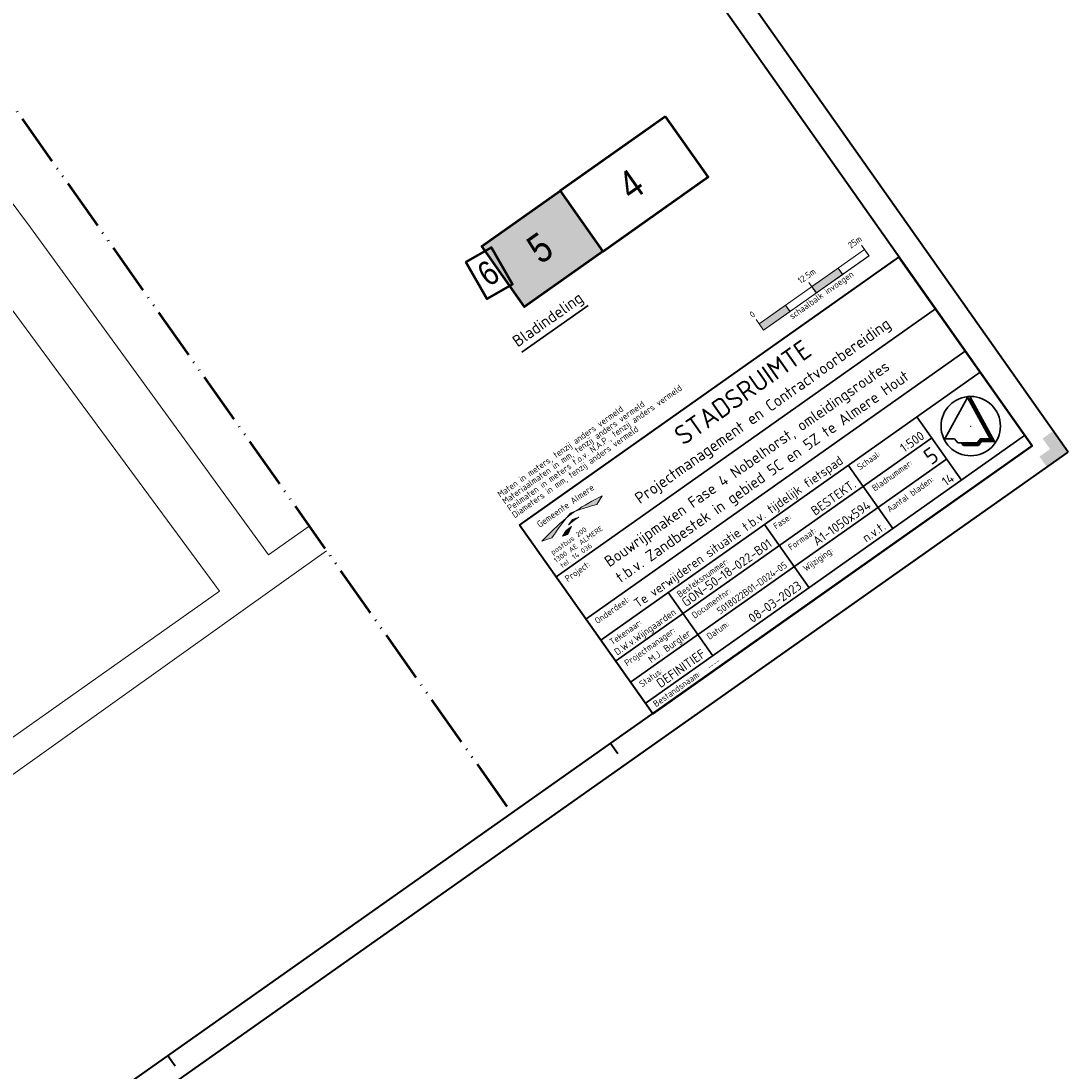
# Model space of a CAD drawing. Header units: metres. Extents: x 148786 to 149386, y 485542 to 486087.
# Tile 5 of 6: x 149183 to 149386, y 485725 to 485928. Entities that reach past the tile are written whole.
import ezdxf
from ezdxf.enums import TextEntityAlignment as Align

# ---------------------------------------------------------------- set-up
doc = ezdxf.new("R2010")
doc.units = ezdxf.units.M
doc.header["$MEASUREMENT"] = 0
doc.linetypes.add('bladgr', pattern=[6.12, 4, -0.66, 0.07, -0.66, 0.07, -0.66])
doc.linetypes.add('DGN Style 2', pattern=[1, 0.6, -0.4])
for name, color, linetype, lineweight in [('B-BH-VW-VERKEERSTEKEN_BORD_A-S', 20, 'Continuous', 13), ('TOP-L-topo objecten vlak', 7, 'Continuous', 0), ('WVB-alg-bladgrens', 2, 'bladgr', 53), ('WVB-alg-noordpijl', 7, 'Continuous', 30), ('WVB-alg-onderhoek', 7, 'Continuous', 30), ('WVB-pen-brm-dik 035', 6, 'Continuous', 40), ('WVB-pen-brm-dik 050', 6, 'Continuous', 53), ('WVB-raster-20%', 254, 'Continuous', 30), ('WVB-tekst-dik 018', 1, 'Continuous', 13), ('WVB-tekst-dik 025', 1, 'Continuous', 30), ('X-WE-AL-TEKENBLAD_TITELBLOK-S', 7, 'Continuous', 13)]:
    doc.layers.add(name, color=color, linetype=linetype, lineweight=lineweight)
doc.layers.add('BWR-alg-raster boundary', color=151, linetype='Continuous', lineweight=13, plot=False)
doc.styles.add('1 1000   0.35', font='WORKING.shx', dxfattribs={"height": 3.5})
doc.styles.add('NLCS-T18', font='txt', dxfattribs={"height": 0.0018})
doc.styles.add('NLCS-T25', font='txt', dxfattribs={"height": 0.0025})
doc.styles.add('Style-NLCS-ISO', font='txt')

# ---------------------------------------------------------------- blocks, each defined once
blk = doc.blocks.new('NPIJL')
at = {"layer": 'WVB-alg-noordpijl'}
for p, q in [((-0.001225, 0.011045), (-0.00998, -0.00495)), ((0.007525, -0.00495), (-0.001225, 0.011045)), ((-0.00009, 0.01105), (-0.00066, 0.01001)), ((-0.000635, 0.00996), (0.00051, 0.00996)), ((-0.00055, 0.01021), (0.000365, 0.01021)), ((-0.000495, 0.00971), (0.000645, 0.00971)), ((-0.00042, 0.010455), (0.00024, 0.010455)), ((-0.00036, 0.00946), (0.00078, 0.00946)), ((-0.000275, 0.01071), (0.000095, 0.01071)), ((-0.00022, 0.00921), (0.000915, 0.009205)), ((0.00921, -0.00595), (-0.00009, 0.01105)), ((-0.000085, 0.00896), (0.001055, 0.00896)), ((0.00005, 0.00871), (0.00119, 0.00871)), ((0.00019, 0.008465), (0.001325, 0.00846)), ((0.000325, 0.00821), (0.001465, 0.008215)), ((0.00046, 0.00796), (0.0016, 0.00796)), ((0.0006, 0.00771), (0.001735, 0.00771)), ((0.000735, 0.00746), (0.001875, 0.00746)), ((0.00087, 0.00721), (0.00201, 0.00721)), ((0.00101, 0.00696), (0.002145, 0.00696)), ((0.001145, 0.00671), (0.002285, 0.00671)), ((0.00128, 0.00646), (0.00242, 0.00646)), ((0.00142, 0.00621), (0.00256, 0.00621)), ((0.001555, 0.00596), (0.0027, 0.00596)), ((0.001695, 0.00571), (0.00283, 0.00571)), ((0.00183, 0.005455), (0.00297, 0.00546)), ((0.00197, 0.00521), (0.00311, 0.00521)), ((0.002105, 0.00496), (0.00324, 0.004965)), ((0.002245, 0.00471), (0.003385, 0.00471)), ((0.00238, 0.004455), (0.003515, 0.004465)), ((0.002515, 0.00421), (0.00365, 0.00421)), ((0.002655, 0.00396), (0.003795, 0.00396)), ((0.00279, 0.00371), (0.003925, 0.00371)), ((0.00293, 0.003465), (0.00406, 0.00346)), ((0.00306, 0.00321), (0.0042, 0.00321)), ((0.0032, 0.00296), (0.004335, 0.00296)), ((0.003335, 0.00271), (0.00447, 0.00271)), ((0.00347, 0.00246), (0.00461, 0.00246)), ((0.00361, 0.00221), (0.00475, 0.00221)), ((0.003745, 0.00196), (0.004885, 0.00196)), ((0.00388, 0.001705), (0.00502, 0.00171)), ((0.00402, 0.00146), (0.00516, 0.00146)), ((0.004155, 0.00121), (0.005295, 0.00121)), ((0.004295, 0.00096), (0.00543, 0.00096)), ((0.00443, 0.00071), (0.00557, 0.00071)), ((0.004565, 0.00046), (0.005705, 0.00046)), ((0.0047, 0.00021), (0.00584, 0.00021)), ((0.00484, -0.00004), (0.00598, -0.00004)), ((0.004975, -0.00029), (0.00612, -0.00029)), ((0.00511, -0.00054), (0.00625, -0.000535)), ((0.005255, -0.00079), (0.006385, -0.00079)), ((0.005385, -0.00104), (0.00653, -0.00104)), ((0.00553, -0.00129), (0.00666, -0.00129)), ((0.00566, -0.00154), (0.006795, -0.00154)), ((0.005795, -0.00179), (0.006935, -0.00179)), ((0.005935, -0.00204), (0.00707, -0.00204)), ((0.00607, -0.00229), (0.007205, -0.00229)), ((0.006205, -0.00254), (0.007345, -0.00254)), ((0.006345, -0.00279), (0.007475, -0.002785)), ((0.00648, -0.003035), (0.00762, -0.00304)), ((0.006615, -0.00329), (0.007755, -0.00329)), ((0.006755, -0.00354), (0.00789, -0.00354)), ((0.00689, -0.003785), (0.00803, -0.00379)), ((0.00703, -0.00404), (0.008165, -0.004035)), ((-0.00998, -0.00495), (-0.00623, -0.00495)), ((-0.00623, -0.00495), (-0.004975, -0.006455)), ((-0.004975, -0.006455), (0.002525, -0.006455)), ((-0.003675, -0.00645), (-0.002845, -0.00745)), ((-0.0036, -0.00654), (0.00375, -0.00654)), ((-0.00339, -0.00679), (0.00354, -0.00679)), ((-0.00318, -0.00704), (0.003325, -0.00704)), ((-0.002975, -0.00729), (0.00313, -0.00729)), ((-0.002845, -0.00745), (0.002985, -0.00745)), ((0.002525, -0.006455), (0.003775, -0.00495)), ((0.00266, -0.00629), (0.003955, -0.00629)), ((0.002865, -0.00604), (0.004165, -0.006035)), ((0.002985, -0.00745), (0.00424, -0.00595)), ((0.003075, -0.00579), (0.00912, -0.00579)), ((0.003285, -0.00554), (0.008985, -0.00554)), ((0.003485, -0.00529), (0.00885, -0.00529)), ((0.0037, -0.00504), (0.00871, -0.00504)), ((0.003775, -0.00495), (0.007525, -0.00495)), ((0.00424, -0.00595), (0.00921, -0.00595)), ((0.007165, -0.00429), (0.0083, -0.00429)), ((0.007295, -0.00454), (0.00844, -0.004535)), ((0.007435, -0.00479), (0.008575, -0.004785))]:
    blk.add_line(p, q, dxfattribs=at)
blk.add_circle((0, 0), 0.0115, dxfattribs=at)
blk = doc.blocks.new('*U6')
at = {"layer": 'WVB-tekst-dik 018', "lineweight": 0}
blk.add_hatch(color=256, dxfattribs=at).paths.add_polyline_path([(-0.42, 0.64, 0.028214), (-3.79, 0.14), (-2.77, -0.17, -0.022049)])
at = {"layer": 'WVB-tekst-dik 018', "lineweight": 0, "extrusion": (0, 0, -1)}
for points in [[(0.65, -0.07, 0.038766), (-0.64, -0.02, -0.013367), (-0.01, 0.14)], [(0.42, 0.64, 0.02506), (-0.72, 0.67, -0.008039), (-0.2, 0.8)], [(-0.72, 0.67, 0.022195), (-2.85, -0.02), (-3.79, 0.37, -0.031561)], [(1.79, -0.65, 0.015018), (1.27, -0.8), (0.5, -0.38), (1.17, -0.38)]]:
    blk.add_hatch(color=256, dxfattribs=at).paths.add_polyline_path(points)
at = {"layer": 'WVB-tekst-dik 018', "lineweight": 0, "flags": 128}
for points in [[(-0.42, 0.64, 0.028214), (-3.79, 0.14), (-2.77, -0.17, -0.022049)], [(-0.65, -0.07, -0.038766), (0.64, -0.02, 0.013367), (0.01, 0.14)], [(-0.42, 0.64, -0.02506), (0.72, 0.67, 0.008039), (0.2, 0.8)], [(0.72, 0.67, -0.022195), (2.85, -0.02), (3.79, 0.37, 0.031561)], [(-1.79, -0.65, -0.015018), (-1.27, -0.8), (-0.5, -0.38), (-1.17, -0.38)]]:
    blk.add_lwpolyline(points, format="xyb", close=True, dxfattribs=at)
at = {"layer": 'WVB-tekst-dik 018', "lineweight": 0, "extrusion": (0, 0, -1)}
blk.add_arc((-2.99, -10.66), 11.21, 71.0275, 74.56, dxfattribs=at)
at = {"layer": 'WVB-tekst-dik 018', "lineweight": 0}
blk.add_arc((3.6, -13.99), 15.17, 102.9565, 105.3929, dxfattribs=at)
blk = doc.blocks.new('ONDERHOEK PMCV')
at = {"layer": 'BWR-alg-raster boundary', "linetype": 'DGN Style 2'}
for p, q in [((-0.04412, 0.11167), (-0.04412, 0.10667)), ((-0.01912, 0.10967), (-0.06912, 0.10967))]:
    blk.add_line(p, q, dxfattribs=at)
at = {"layer": 'BWR-alg-raster boundary', "linetype": 'DGN Style 2', "flags": 128}
blk.add_lwpolyline([(-0.06912, 0.11167), (-0.06912, 0.10667), (-0.01912, 0.10667), (-0.01912, 0.11167)], dxfattribs=at)
for points in [[(-0.05662, 0.10667), (-0.06912, 0.10667), (-0.06912, 0.10967), (-0.05662, 0.10967)], [(-0.04412, 0.10967), (-0.03162, 0.10967), (-0.03162, 0.10667), (-0.04412, 0.10667)]]:
    blk.add_lwpolyline(points, close=True, dxfattribs=at)
at = {"layer": 'BWR-alg-raster boundary'}
blk.add_point((-0.025, 0.02999), dxfattribs=at)
at = {"layer": 'BWR-alg-raster boundary', "linetype": 'DGN Style 2'}
for points in [[(-0.05662, 0.10667), (-0.06912, 0.10667), (-0.05662, 0.10967), (-0.06912, 0.10967)], [(-0.04412, 0.10967), (-0.03162, 0.10967), (-0.04412, 0.10667), (-0.03162, 0.10667)]]:
    blk.add_solid(points, dxfattribs=at)
at = {"layer": 'WVB-alg-onderhoek', "lineweight": 30}
for p, q in [((-0.19, 0.07498), (-0.01, 0.07498)), ((-0.19, 0.05498), (-0.01, 0.05498)), ((-0.19, 0.04499), (-0.01, 0.04499)), ((-0.15801, 0.04499), (-0.15801, 0.015)), ((-0.11226, 0.04499), (-0.11226, 0.015)), ((-0.0725, 0.015), (-0.0725, 0.04499)), ((-0.04, 0.015), (-0.04, 0.04499)), ((-0.19, 0.03499), (-0.04006, 0.03499)), ((-0.19, 0.02499), (-0.04006, 0.02499)), ((-0.19, 0.015), (-0.01, 0.015))]:
    blk.add_line(p, q, dxfattribs=at)
at = {"layer": 'WVB-alg-onderhoek', "lineweight": 40, "flags": 128}
blk.add_lwpolyline([(-0.19, 0.09957), (-0.01, 0.09957), (-0.01, 0.01), (-0.19, 0.01)], close=True, dxfattribs=at)
at = {"layer": 'WVB-tekst-dik 018', "lineweight": 0, "xscale": 0.003859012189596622, "yscale": 0.003859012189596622, "zscale": 0.003859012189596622}
blk.add_blockref('*U6', (-0.17194, 0.0889), dxfattribs=at)
at = {"layer": 'BWR-alg-raster boundary', "linetype": 'DGN Style 2', "style": 'Style-NLCS-ISO'}
blk.add_text('schaalbalk invoegen', height=0.0025, dxfattribs=at).set_placement((-0.04298, 0.10364), align=Align.CENTER)
at = {"layer": 'WVB-tekst-dik 018', "lineweight": 40, "style": 'Style-NLCS-ISO'}
blk.add_text('STADSRUIMTE', height=0.0075, dxfattribs=at).set_placement((-0.08969, 0.09167), align=Align.MIDDLE_CENTER)
at = {"layer": 'WVB-tekst-dik 018', "style": 'Style-NLCS-ISO'}
for s, p in [('postbus 200', (-0.17796, 0.08359)), ('1300 AE ALMERE', (-0.17566, 0.08034)), ('tel. 14 036', (-0.17888, 0.0773))]:
    blk.add_text(s, height=0.0019681, rotation=360, dxfattribs=at).set_placement(p, align=Align.MIDDLE_CENTER)
at = {"layer": 'WVB-tekst-dik 018', "lineweight": 30, "style": 'Style-NLCS-ISO'}
blk.add_text('Projectmanagement en Contractvoorbereiding', height=0.0044985, dxfattribs=at).set_placement((-0.08747, 0.0814), align=Align.MIDDLE_CENTER)
at = {"layer": 'WVB-tekst-dik 018', "style": 'NLCS-T25'}
for s, height, p in [('Project:', 0.002499, (-0.1875, 0.07073)), ('Onderdeel:', 0.002499, (-0.1875, 0.05074)), ('Tekenaar:', 0.002499, (-0.1875, 0.04073)), ('Besteksnummer:', 0.0024991, (-0.1555, 0.04074)), ('Fase:', 0.002499, (-0.10976, 0.04074)), ('Schaal:', 0.002499, (-0.07, 0.04074)), ('Projectmanager:', 0.0024991, (-0.1875, 0.03073)), ('Documentnr:', 0.0024991, (-0.1555, 0.03074)), ('Formaat:', 0.002499, (-0.10976, 0.03074)), ('Bladnummer:', 0.0024991, (-0.07, 0.03074)), ('Status:', 0.002499, (-0.1875, 0.02074)), ('Datum:', 0.002499, (-0.1555, 0.02074)), ('Wijziging:', 0.002499, (-0.10976, 0.02074)), ('Aantal bladen:', 0.0024991, (-0.07, 0.02074)), ('Bestandsnaam: ', 0.0024991, (-0.1875, 0.01133))]:
    blk.add_text(s, height=height, dxfattribs=at).set_placement(p)
at = {"layer": 'WVB-tekst-dik 018', "attachment_point": 7}
for s, insert, char_height, line_spacing_factor, style in [('Maten in meters, tenzij anders vermeld \\PMateriaalmaten in mm, tenzij anders vermeld ^JPeilmaten in meters t.o.v. N.A.P., tenzij anders vermeld \\PDiameters in mm, tenzij anders vermeld ^J', (-0.19, 0.10199), 0.0025, 0.779777, 'Style-NLCS-ISO'), ('----', (-0.16227, 0.01133), 0.001799, 1.8, 'NLCS-T18')]:
    blk.add_mtext(s, dxfattribs=dict(at, insert=insert, char_height=char_height, line_spacing_factor=line_spacing_factor, style=style))
at = {"layer": 'WVB-tekst-dik 025', "style": 'Style-NLCS-ISO', "flags": 2}
blk.add_attdef('NL_META_EIGENAAR', text='', height=0.00253, dxfattribs=at).set_placement((-0.17116, 0.0954), align=Align.MIDDLE_CENTER)
at = {"layer": 'WVB-tekst-dik 025', "style": 'Style-NLCS-ISO', "flags": 12}
for tag, height, p in [('NL_META_OPSTELLER', 0.0027, (-0.16003, 0.03635)), ('NL_META_BEHOORT_BIJ', 0.0036, (-0.11433, 0.03636)), ('NL_META_PROJECTFASE', 0.0036, (-0.07452, 0.03636)), ('NL_META_SCHAAL', 0.0036, (-0.04202, 0.03636)), ('NL_META_BLADNUMMER', 0.0063, (-0.04202, 0.02636)), ('NL_META_AUTORISATOR', 0.0027, (-0.16003, 0.02636)), ('NL_META_ID_NUMMER', 0.0027, (-0.11433, 0.02636)), ('NL_META_DOCUMENTSTATUS', 0.0036, (-0.16003, 0.01636)), ('NL_META_REVISIE', 0.0036, (-0.07452, 0.01637)), ('NL_META_AANTAL_BLADEN', 0.0036, (-0.04202, 0.01637))]:
    blk.add_attdef(tag, text='', height=height, dxfattribs=at).set_placement(p, align=Align.RIGHT)
at = {"layer": 'WVB-tekst-dik 025', "style": 'Style-NLCS-ISO'}
for tag, p in [('NL_META_TEKENBLADFORMAAT', (-0.07452, 0.02636)), ('NL_META_UITGAVE', (-0.11433, 0.01637))]:
    blk.add_attdef(tag, text='', height=0.0036, dxfattribs=at).set_placement(p, align=Align.RIGHT)
at = {"layer": 'WVB-tekst-dik 025', "style": 'Style-NLCS-ISO', "flags": 12}
for tag, height in [('NL_META_TEKENINGOMSCHRIJVING_1', 0.00432), ('NL_META_PROJECTOMSCHRIJVING', 0.0036)]:
    blk.add_attdef(tag, (0, 0), '', height=height, dxfattribs=at)
at = {"layer": 'WVB-tekst-dik 025', "style": 'Style-NLCS-ISO'}
blk.add_attdef('NL_META_TEKENINGOMSCHRIJVING', (0, 0), '', height=0.00432, dxfattribs=at)
at = {"layer": 'X-WE-AL-TEKENBLAD_TITELBLOK-S', "ltscale": 500, "style": 'Style-NLCS-ISO', "flags": 12}
blk.add_attdef('NL_META_PROJECTOMSCHRIJVING', (0, 0), '', height=0.000025, dxfattribs=at)
blk = doc.blocks.new('schaal 1-500')
at = {"layer": 'B-BH-VW-VERKEERSTEKEN_BORD_A-S', "color": 7, "lineweight": 13, "ltscale": 500}
for p, q in [((0, 0), (0, 0.005)), ((0.025, 0), (0.025, 0.005)), ((0.05, 0), (0.05, 0.005)), ((0, 0.003), (0.05, 0.003)), ((0, 0), (0.05, 0)), ((0.0125, 0), (0.0125, 0.003)), ((0.0375, 0), (0.0375, 0.003))]:
    blk.add_line(p, q, dxfattribs=at)
for points in [[(0, 0.003), (0.0125, 0.003), (0, 0), (0.0125, 0)], [(0.025, 0.003), (0.0375, 0.003), (0.025, 0), (0.0375, 0)]]:
    blk.add_solid(points, dxfattribs=at)
at = {"layer": 'B-BH-VW-VERKEERSTEKEN_BORD_A-S', "color": 7, "lineweight": 13, "ltscale": 500, "style": 'Style-NLCS-ISO'}
for s, p in [('0', (-0.00007, 0.00629)), ('12.5m', (0.02576, 0.00629)), ('25m ', (0.04935, 0.00629))]:
    blk.add_text(s, height=0.0025, dxfattribs=at).set_placement(p, align=Align.CENTER)

msp = doc.modelspace()

# ---------------------------------------------------------------- hatches: boundary and pattern name
at = {"layer": 'WVB-alg-onderhoek', "lineweight": 40}
msp.add_hatch(color=256, dxfattribs=at).paths.add_polyline_path([(149381.87, 485841.55), (149380.43, 485843.59), (149382.48, 485845.03), (149381.04, 485847.08), (149383.08, 485848.52), (149385.96, 485844.43)])

# ---------------------------------------------------------------- linework, layer by layer
at = {"layer": 'TOP-L-topo objecten vlak', "color": 7, "linetype": 'Continuous', "lineweight": 0}
msp.add_line((149238.87, 485830.11), (149231.01, 485824.56), dxfattribs=at)
at = {"layer": 'TOP-L-topo objecten vlak', "color": 7, "linetype": 'Continuous', "lineweight": 0, "flags": 128}
for points in [[(149231.01, 485824.56), (149184.86, 485887.98), (149162.75, 485917.52), (149172.42, 485924.34)], [(149093.58, 485727.16), (149025.01, 485821.01), (149152.79, 485910.59), (149221.47, 485817.51), (149093.58, 485727.16)], [(149242.24, 485825.33), (149234.38, 485819.78), (149178.63, 485780.08), (149096.95, 485722.38), (149011.51, 485662.48), (148938.42, 485611)]]:
    msp.add_lwpolyline(points, dxfattribs=at)
at = {"layer": 'WVB-alg-bladgrens', "linetype": 'bladgr', "ltscale": 2.5}
msp.add_line((149112.7, 486009.03), (149278.09, 485774.49), dxfattribs=at)
at = {"layer": 'WVB-alg-onderhoek', "lineweight": 40}
for p, q in [((149385.96, 485844.43), (149214.8, 486087.15)), ((148956.91, 485541.88), (149385.96, 485844.43)), ((149298.71, 485785.96), (149297.27, 485788.01)), ((149212.9, 485725.45), (149211.46, 485727.5))]:
    msp.add_line(p, q, dxfattribs=at)
at = {"layer": 'WVB-alg-onderhoek', "lineweight": 40, "flags": 128}
msp.add_lwpolyline([(148962.2, 485551.73), (149378.99, 485845.64), (149213.6, 486080.19), (148796.8, 485786.28)], close=True, dxfattribs=at)
at = {"layer": 'WVB-pen-brm-dik 050', "flags": 128}
for points in [[(149307.96, 485909.48), (149287.52, 485895.06), (149295.79, 485883.33), (149316.23, 485897.75)], [(149295.79, 485883.33), (149280.59, 485872.62), (149272.32, 485884.35), (149287.52, 485895.06)], [(149269.22, 485881.24), (149274.19, 485884.1), (149278.28, 485876.99), (149273.3, 485874.13)]]:
    msp.add_lwpolyline(points, close=True, dxfattribs=at)
at = {"layer": 'WVB-raster-20%', "linetype": 'Continuous', "lineweight": 0, "flags": 128}
msp.add_lwpolyline([(149287.52, 485895.06), (149272.32, 485884.35), (149280.59, 485872.62), (149295.79, 485883.33)], close=True, dxfattribs=at)
at = {"layer": 'WVB-raster-20%', "linetype": 'Continuous', "lineweight": 0}
msp.add_solid([(149287.52, 485895.06), (149272.32, 485884.35), (149295.79, 485883.33), (149280.59, 485872.62)], dxfattribs=at)
at = {"layer": 'WVB-tekst-dik 018', "lineweight": 30}
msp.add_line((149292.96, 485872.87), (149280.07, 485863.78), dxfattribs=at)

# ---------------------------------------------------------------- block references
at = {"layer": 'B-BH-VW-VERKEERSTEKEN_BORD_A-S', "color": 7, "lineweight": 13, "ltscale": 500, "xscale": 500, "yscale": 500, "zscale": 500, "rotation": 35.22220559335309}
msp.add_blockref('schaal 1-500', (149326.96, 485868.07), dxfattribs=at)
at = {"layer": 'WVB-alg-noordpijl', "xscale": 500, "yscale": 500, "zscale": 500}
msp.add_blockref('NPIJL', (149367.1, 485849.48), dxfattribs=at)
at = {"layer": 'WVB-tekst-dik 018'}
ref = msp.add_blockref('ONDERHOEK PMCV', (149385.96, 485844.43), dxfattribs=dict(at, xscale=500, yscale=500, zscale=500, rotation=35.22220559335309))
ref.add_attrib('NL_META_EIGENAAR', 'Gemeente Almere', dxfattribs={"layer": 'WVB-tekst-dik 025', "height": 1.2652, "rotation": 35.2222, "style": 'Style-NLCS-ISO'}).set_placement((149288.54, 485834.04), align=Align.MIDDLE_CENTER)
ref.add_attrib('NL_META_PROJECTOMSCHRIJVING', 'Te verwijderen situatie t.b.v. tijdelijk fietspad', (149302.63, 485814.21), dxfattribs={"layer": 'WVB-tekst-dik 025', "height": 1.7994, "rotation": 35.2222, "style": 'Style-NLCS-ISO'})
ref.add_attrib('NL_META_TEKENINGOMSCHRIJVING_1', 't.b.v. Zandbestek in gebied 5C en 5Z te Almere Hout', (149299.24, 485819.02), dxfattribs={"layer": 'WVB-tekst-dik 025', "height": 2.1593, "rotation": 35.2222, "style": 'Style-NLCS-ISO'})
ref.add_attrib('NL_META_PROJECTFASE', 'BESTEKT.', dxfattribs={"layer": 'WVB-tekst-dik 025', "height": 1.799, "rotation": 35.2222, "style": 'Style-NLCS-ISO'}).set_placement((149345.04, 485837.79), align=Align.RIGHT)
ref.add_attrib('NL_META_SCHAAL', '1:500', dxfattribs={"layer": 'WVB-tekst-dik 025', "height": 1.799, "rotation": 35.2222, "style": 'Style-NLCS-ISO'}).set_placement((149358.31, 485847.17), align=Align.RIGHT)
ref.add_attrib('NL_META_BEHOORT_BIJ', 'GON-50-18-022-B01', dxfattribs={"layer": 'WVB-tekst-dik 025', "height": 1.7994, "rotation": 35.2222, "style": 'Style-NLCS-ISO'}).set_placement((149328.78, 485826.31), align=Align.RIGHT)
ref.add_attrib('NL_META_DOCUMENTSTATUS', 'DEFINITIEF', dxfattribs={"layer": 'WVB-tekst-dik 025', "height": 1.799, "rotation": 35.2222, "style": 'Style-NLCS-ISO'}).set_placement((149315.88, 485804.96), align=Align.RIGHT)
ref.add_attrib('NL_META_OPSTELLER', 'D.W.v.Wijngaarden', dxfattribs={"layer": 'WVB-tekst-dik 025', "height": 1.3495, "rotation": 35.2222, "style": 'Style-NLCS-ISO'}).set_placement((149310.11, 485813.13), align=Align.RIGHT)
ref.add_attrib('NL_META_AUTORISATOR', 'M.J. Burgler', dxfattribs={"layer": 'WVB-tekst-dik 025', "height": 1.3495, "rotation": 35.2222, "style": 'Style-NLCS-ISO'}).set_placement((149312.99, 485809.05), align=Align.RIGHT)
ref.add_attrib('NL_META_BLADNUMMER', '5', dxfattribs={"layer": 'WVB-tekst-dik 025', "height": 3.15, "rotation": 35.2222, "style": 'Style-NLCS-ISO'}).set_placement((149361.2, 485843.08), align=Align.RIGHT)
ref.add_attrib('NL_META_AANTAL_BLADEN', '14', dxfattribs={"layer": 'WVB-tekst-dik 025', "height": 1.799, "rotation": 35.2222, "style": 'Style-NLCS-ISO'}).set_placement((149364.08, 485839), align=Align.RIGHT)
ref.add_attrib('NL_META_REVISIE', 'n.v.t.', dxfattribs={"layer": 'WVB-tekst-dik 025', "height": 1.799, "rotation": 35.2222, "style": 'Style-NLCS-ISO'}).set_placement((149350.8, 485829.63), align=Align.RIGHT)
ref.add_attrib('NL_META_ID_NUMMER', '5018022B01-D024-05', dxfattribs={"layer": 'WVB-tekst-dik 025', "height": 1.3495, "rotation": 35.2222, "style": 'Style-NLCS-ISO'}).set_placement((149331.66, 485822.23), align=Align.RIGHT)
ref.add_attrib('NL_META_TEKENINGOMSCHRIJVING', 'Bouwrijpmaken Fase 4 Nobelhorst, omleidingsroutes', (149297.07, 485822.08), dxfattribs={"layer": 'WVB-tekst-dik 025', "height": 2.1593, "rotation": 35.2222, "style": 'Style-NLCS-ISO'})
ref.add_attrib('NL_META_TEKENBLADFORMAAT', 'A1-1050x594', dxfattribs={"layer": 'WVB-tekst-dik 025', "height": 1.7994, "rotation": 35.2222, "style": 'Style-NLCS-ISO'}).set_placement((149347.92, 485833.71), align=Align.RIGHT)
ref.add_attrib('NL_META_UITGAVE', '08-03-2023', dxfattribs={"layer": 'WVB-tekst-dik 025', "height": 1.799, "rotation": 35.2222, "style": 'Style-NLCS-ISO'}).set_placement((149334.54, 485818.15), align=Align.RIGHT)

# ---------------------------------------------------------------- texts
at = {"layer": 'WVB-pen-brm-dik 035', "linetype": 'Continuous', "style": '1 1000   0.35', "width": 0.874486}
for s, height, p in [('4', 5.58, (149301.33, 485892.96)), ('5', 5.58, (149283.7, 485880.7)), ('6', 4.74, (149273.67, 485876.31))]:
    msp.add_text(s, height=height, rotation=35.1903, dxfattribs=at).set_placement(p)
at = {"layer": 'WVB-tekst-dik 018', "linetype": 'Continuous', "lineweight": 30, "style": 'Style-NLCS-ISO'}
msp.add_text('Bladindeling', height=2.2492, rotation=35.1903, dxfattribs=at).set_placement((149285.1, 485870.17), align=Align.MIDDLE_CENTER)

doc.saveas('drawing.dxf')
